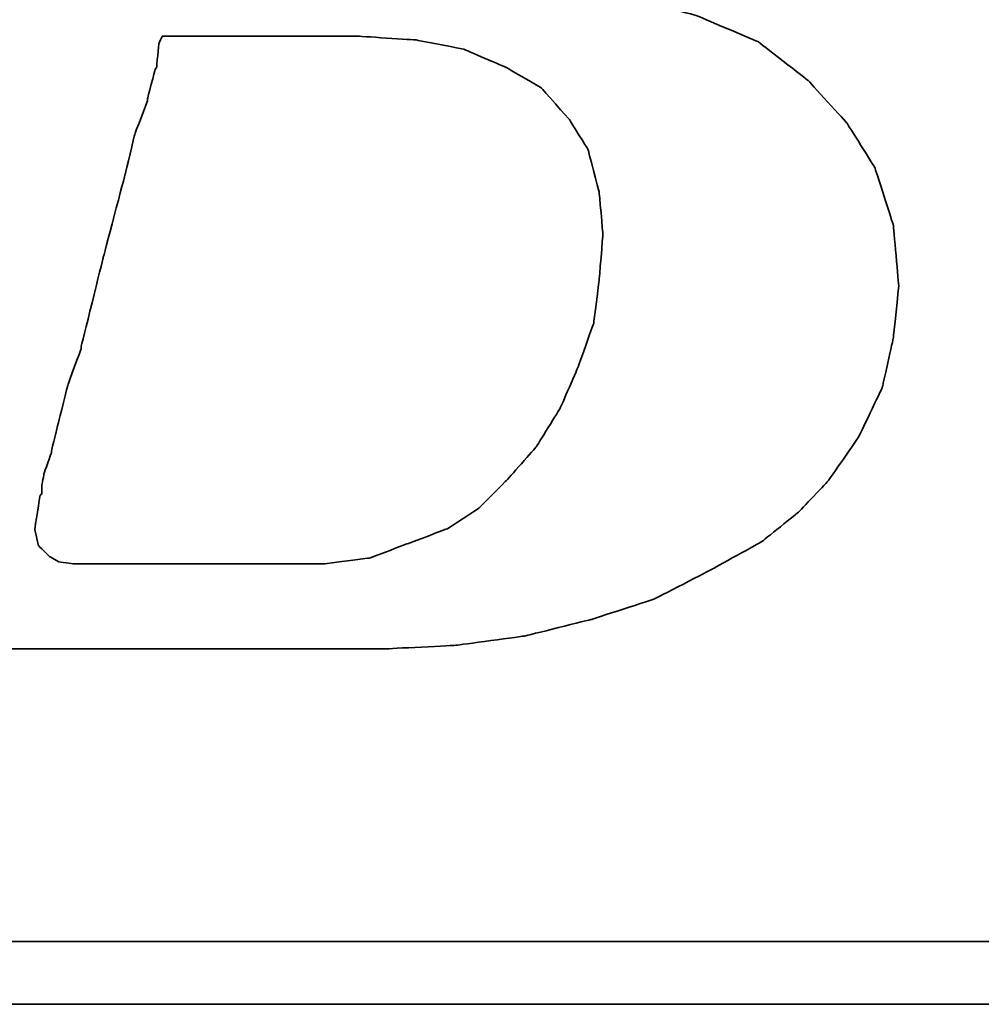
# Model space of a CAD drawing. Header units: millimetres. Extents: x 467 to 831, y 501 to 626.
# Tile 28 of 53: x 729.66 to 733.07, y 537.97 to 541.46. Entities that reach past the tile are written whole.
import ezdxf

# ---------------------------------------------------------------- set-up
doc = ezdxf.new("R2010")
doc.units = ezdxf.units.MM
doc.layers.add('DIM', color=4, linetype='CONTINUOUS')
doc.layers.add('layer 1', color=7, linetype='CONTINUOUS')

# ---------------------------------------------------------------- blocks, each defined once
blk = doc.blocks.new('TBI MOTION logo(完整正式版)')
at = {"layer": 'layer 1', "color": 22, "lineweight": 35}
for points, knots in [([(-64.65375, -6.86375), (-64.65375, -6.86375), (-64.84375, -7.29625), (-64.84375, -7.29625), (-64.84375, -7.29625), (-64.84375, -7.29625), (-64.86875, -7.34375), (-64.86875, -7.34375), (-64.86875, -7.34375), (-64.86875, -7.34375), (-64.86875, -7.36875), (-64.86875, -7.36875), (-64.86875, -7.36875), (-64.86875, -7.36875), (-65.15375, -7.65375), (-65.15375, -7.65375), (-65.15375, -7.65375), (-65.15375, -7.65375), (-65.17875, -7.65375), (-65.17875, -7.65375), (-65.17875, -7.65375), (-65.17875, -7.65375), (-65.20375, -7.67875), (-65.20375, -7.67875), (-65.20375, -7.67875), (-65.20375, -7.67875), (-65.58875, -7.87125), (-65.58875, -7.87125), (-65.58875, -7.87125), (-65.58875, -7.87125), (-65.63375, -7.87125), (-65.63375, -7.87125), (-65.63375, -7.87125), (-65.63375, -7.87125), (-65.65875, -7.89375), (-65.65875, -7.89375), (-65.65875, -7.89375), (-65.65875, -7.89375), (-66.09375, -7.94375), (-66.09375, -7.94375), (-66.09375, -7.94375), (-66.09375, -7.94375), (-66.11375, -7.94375), (-66.11375, -7.94375), (-66.11375, -7.94375), (-66.11375, -7.94375), (-66.16375, -7.94375), (-66.16375, -7.94375), (-66.16375, -7.94375), (-66.16375, -7.94375), (-66.30875, -7.94375), (-66.30875, -7.94375), (-66.30875, -7.94375), (-66.30875, -7.94375), (-66.69375, -7.94375), (-66.69375, -7.94375), (-66.69375, -7.94375), (-66.69375, -7.94375), (-67.07375, -7.94375), (-67.07375, -7.94375), (-67.07375, -7.94375), (-67.07375, -7.94375), (-67.12375, -7.94375), (-67.12375, -7.94375), (-67.12375, -7.94375), (-67.12375, -7.94375), (-67.12375, -7.96625), (-67.12375, -7.96625), (-67.12375, -7.96625), (-67.12375, -7.96625), (-67.14875, -7.99125), (-67.14875, -7.99125), (-67.14875, -7.99125), (-67.14875, -7.99125), (-67.24375, -8.34875), (-67.24375, -8.34875), (-67.24375, -8.34875), (-67.24375, -8.34875), (-67.31375, -8.68625), (-67.31375, -8.68625), (-67.31375, -8.68625), (-67.31375, -8.68625), (-67.26875, -8.68625), (-67.26875, -8.68625), (-67.26875, -8.68625), (-67.26875, -8.68625), (-67.07375, -8.68625), (-67.07375, -8.68625), (-67.07375, -8.68625), (-67.07375, -8.68625), (-66.54875, -8.68625), (-66.54875, -8.68625), (-66.54875, -8.68625), (-66.54875, -8.68625), (-65.82625, -8.68625), (-65.82625, -8.68625), (-65.82625, -8.68625), (-65.82625, -8.68625), (-65.01375, -8.68625), (-65.01375, -8.68625), (-65.01375, -8.68625), (-65.01375, -8.68625), (-64.05375, -8.68625), (-64.05375, -8.68625), (-64.05375, -8.68625), (-64.05375, -8.68625), (-62.08375, -8.68625), (-62.08375, -8.68625), (-62.08375, -8.68625), (-62.08375, -8.68625), (-60.06875, -8.68625), (-60.06875, -8.68625), (-60.06875, -8.68625), (-60.06875, -8.68625), (-59.10875, -8.68625), (-59.10875, -8.68625), (-59.10875, -8.68625), (-59.10875, -8.68625), (-58.29375, -8.68625), (-58.29375, -8.68625), (-58.29375, -8.68625), (-58.29375, -8.68625), (-57.57375, -8.68625), (-57.57375, -8.68625), (-57.57375, -8.68625), (-57.57375, -8.68625), (-57.04875, -8.68625), (-57.04875, -8.68625), (-57.04875, -8.68625), (-57.04875, -8.68625), (-56.85375, -8.68625), (-56.85375, -8.68625), (-56.85375, -8.68625), (-56.85375, -8.68625), (-56.70875, -8.68625), (-56.70875, -8.68625), (-56.70875, -8.68625), (-56.70875, -8.68625), (-56.61375, -8.68625), (-56.61375, -8.68625), (-56.61375, -8.68625), (-56.61375, -8.68625), (-56.56875, -8.68625), (-56.56875, -8.68625), (-56.56875, -8.68625), (-56.56875, -8.68625), (-55.65375, -8.63875), (-55.65375, -8.63875), (-55.65375, -8.63875), (-55.65375, -8.63875), (-54.76875, -8.51875), (-54.76875, -8.51875), (-54.76875, -8.51875), (-54.76875, -8.51875), (-53.90375, -8.30375), (-53.90375, -8.30375), (-53.90375, -8.30375), (-53.90375, -8.30375), (-53.08875, -8.03875), (-53.08875, -8.03875), (-53.08875, -8.03875), (-53.08875, -8.03875), (-52.34375, -7.65375), (-52.34375, -7.65375), (-52.34375, -7.65375), (-52.34375, -7.65375), (-51.69875, -7.29625), (-51.69875, -7.29625), (-51.69875, -7.29625), (-51.69875, -7.29625), (-51.21875, -6.91125), (-51.21875, -6.91125), (-51.21875, -6.91125), (-51.21875, -6.91125), (-50.83375, -6.50375), (-50.83375, -6.50375), (-50.83375, -6.50375), (-50.83375, -6.50375), (-50.44875, -5.94875), (-50.44875, -5.94875), (-50.44875, -5.94875), (-50.44875, -5.94875), (-50.13875, -5.30375), (-50.13875, -5.30375), (-50.13875, -5.30375), (-50.13875, -5.30375), (-49.99375, -4.65375), (-49.99375, -4.65375), (-49.99375, -4.65375), (-49.99375, -4.65375), (-49.92375, -3.98375), (-49.92375, -3.98375), (-49.92375, -3.98375), (-49.92375, -3.98375), (-49.99375, -3.19374), (-49.99375, -3.19374), (-49.99375, -3.19374), (-49.99375, -3.19374), (-50.23374, -2.44874), (-50.23374, -2.44874), (-50.23374, -2.44874), (-50.23374, -2.44874), (-50.59375, -1.87374), (-50.59375, -1.87374), (-50.59375, -1.87374), (-50.59375, -1.87374), (-51.09875, -1.31874), (-51.09875, -1.31874), (-51.09875, -1.31874), (-51.09875, -1.31874), (-51.74375, -0.81875), (-51.74375, -0.81875), (-51.74375, -0.81875), (-51.74375, -0.81875), (-52.53875, -0.48125), (-52.53875, -0.48125), (-52.53875, -0.48125), (-52.53875, -0.48125), (-53.47375, -0.21875), (-53.47375, -0.21875), (-53.47375, -0.21875), (-53.47375, -0.21875), (-54.52875, -0.04874), (-54.52875, -0.04874), (-54.52875, -0.04874), (-54.52875, -0.04874), (-55.65375, 0.12125), (-55.65375, 0.12125), (-55.65375, 0.12125), (-55.65375, 0.12125), (-54.50375, 0.28624), (-54.50375, 0.28624), (-54.50375, 0.28624), (-54.50375, 0.28624), (-53.83375, 0.38124), (-53.83375, 0.38124), (-53.83375, 0.38124), (-53.83375, 0.38124), (-53.18375, 0.50125), (-53.18375, 0.50125), (-53.18375, 0.50125), (-53.18375, 0.50125), (-52.55875, 0.66874), (-52.55875, 0.66874), (-52.55875, 0.66874), (-52.55875, 0.66874), (-52.03375, 0.86124), (-52.03375, 0.86124), (-52.03375, 0.86124), (-52.03375, 0.86124), (-51.50374, 1.03124), (-51.50374, 1.03124), (-51.50374, 1.03124), (-51.50374, 1.03124), (-51.09875, 1.27125), (-51.09875, 1.27125), (-51.09875, 1.27125), (-51.09875, 1.27125), (-50.71375, 1.48624), (-50.71375, 1.48624), (-50.71375, 1.48624), (-50.71375, 1.48624), (-50.37625, 1.77625), (-50.37625, 1.77625), (-50.37625, 1.77625), (-50.37625, 1.77625), (-49.82375, 2.37625), (-49.82375, 2.37625), (-49.82375, 2.37625), (-49.82375, 2.37625), (-49.41875, 2.99625), (-49.41875, 2.99625), (-49.41875, 2.99625), (-49.41875, 2.99625), (-49.22375, 3.76625), (-49.22375, 3.76625), (-49.22375, 3.76625), (-49.22375, 3.76625), (-49.15375, 4.50874), (-49.15375, 4.50874), (-49.15375, 4.50874), (-49.15375, 4.50874), (-49.20375, 5.25125), (-49.20375, 5.25125), (-49.20375, 5.25125), (-49.20375, 5.25125), (-49.41875, 5.92625), (-49.41875, 5.92625), (-49.41875, 5.92625), (-49.41875, 5.92625), (-49.77875, 6.47625), (-49.77875, 6.47625), (-49.77875, 6.47625), (-49.77875, 6.47625), (-50.33125, 7.02624), (-50.33125, 7.02624), (-50.33125, 7.02624), (-50.33125, 7.02624), (-51.00125, 7.43625), (-51.00125, 7.43625), (-51.00125, 7.43625), (-51.00125, 7.43625), (-51.79375, 7.72625), (-51.79375, 7.72625), (-51.79375, 7.72625), (-51.79375, 7.72625), (-52.72875, 7.89124), (-52.72875, 7.89124), (-52.72875, 7.89124), (-52.72875, 7.89124), (-53.83375, 7.98625), (-53.83375, 7.98625), (-53.83375, 7.98625), (-53.83375, 7.98625), (-53.92875, 7.98625), (-53.92875, 7.98625), (-53.92875, 7.98625), (-53.92875, 7.98625), (-54.26375, 7.98625), (-54.26375, 7.98625), (-54.26375, 7.98625), (-54.26375, 7.98625), (-54.74375, 7.98625), (-54.74375, 7.98625), (-54.74375, 7.98625), (-54.74375, 7.98625), (-55.36875, 7.98625), (-55.36875, 7.98625), (-55.36875, 7.98625), (-55.36875, 7.98625), (-56.13375, 7.98625), (-56.13375, 7.98625), (-56.13375, 7.98625), (-56.13375, 7.98625), (-56.94875, 7.98625), (-56.94875, 7.98625), (-56.94875, 7.98625), (-56.94875, 7.98625), (-58.77625, 7.98625), (-58.77625, 7.98625), (-58.77625, 7.98625), (-58.77625, 7.98625), (-60.59875, 7.98625), (-60.59875, 7.98625), (-60.59875, 7.98625), (-60.59875, 7.98625), (-61.41375, 7.98625), (-61.41375, 7.98625), (-61.41375, 7.98625), (-61.41375, 7.98625), (-62.17875, 7.98625), (-62.17875, 7.98625), (-62.17875, 7.98625), (-62.17875, 7.98625), (-62.80375, 7.98625), (-62.80375, 7.98625), (-62.80375, 7.98625), (-62.80375, 7.98625), (-63.30625, 7.98625), (-63.30625, 7.98625), (-63.30625, 7.98625), (-63.30625, 7.98625), (-63.57375, 7.98625), (-63.57375, 7.98625), (-63.57375, 7.98625), (-63.57375, 7.98625), (-63.57375, 7.96375), (-63.57375, 7.96375), (-63.57375, 7.96375), (-63.57375, 7.96375), (-63.59875, 7.94125), (-63.59875, 7.94125), (-63.59875, 7.94125), (-63.59875, 7.94125), (-63.69375, 7.55625), (-63.69375, 7.55625), (-63.69375, 7.55625), (-63.69375, 7.55625), (-63.76375, 7.24624), (-63.76375, 7.24624), (-63.76375, 7.24624), (-63.76375, 7.24624), (-63.23875, 7.24624), (-63.23875, 7.24624), (-63.23875, 7.24624), (-63.23875, 7.24624), (-62.75875, 7.24624), (-62.75875, 7.24624), (-62.75875, 7.24624), (-62.75875, 7.24624), (-62.61125, 7.24624), (-62.61125, 7.24624), (-62.61125, 7.24624), (-62.61125, 7.24624), (-62.56625, 7.24624), (-62.56625, 7.24624), (-62.56625, 7.24624), (-62.56625, 7.24624), (-62.22875, 7.24624), (-62.22875, 7.24624), (-62.22875, 7.24624), (-62.22875, 7.24624), (-62.20375, 7.24624), (-62.20375, 7.24624), (-62.20375, 7.24624), (-62.20375, 7.24624), (-62.17875, 7.21875), (-62.17875, 7.21875), (-62.17875, 7.21875), (-62.17875, 7.21875), (-61.96375, 7.17125), (-61.96375, 7.17125), (-61.96375, 7.17125), (-61.96375, 7.17125), (-61.72375, 7.12624), (-61.72375, 7.12624), (-61.72375, 7.12624), (-61.72375, 7.12624), (-61.70375, 7.12624), (-61.70375, 7.12624), (-61.70375, 7.12624), (-61.70375, 7.12624), (-61.55875, 7.07624), (-61.55875, 7.07624), (-61.55875, 7.07624), (-61.55875, 7.07624), (-61.50875, 7.07624), (-61.50875, 7.07624), (-61.50875, 7.07624), (-61.50875, 7.07624), (-61.48375, 7.02624), (-61.48375, 7.02624), (-61.48375, 7.02624), (-61.48375, 7.02624), (-61.31875, 6.83375), (-61.31875, 6.83375), (-61.31875, 6.83375), (-61.31875, 6.83375), (-61.29375, 6.81125), (-61.29375, 6.81125), (-61.29375, 6.81125), (-61.29375, 6.81125), (-61.29375, 6.78625), (-61.29375, 6.78625), (-61.29375, 6.78625), (-61.29375, 6.78625), (-61.19875, 6.50124), (-61.19875, 6.50124), (-61.19875, 6.50124), (-61.19875, 6.50124), (-61.17375, 6.45124), (-61.17375, 6.45124), (-61.17375, 6.45124), (-61.17375, 6.45124), (-61.19875, 6.40625), (-61.19875, 6.40625), (-61.19875, 6.40625), (-61.19875, 6.40625), (-61.26875, 5.99624), (-61.26875, 5.99624), (-61.26875, 5.99624), (-61.26875, 5.99624), (-61.26875, 5.85125), (-61.26875, 5.85125), (-61.26875, 5.85125), (-61.26875, 5.85125), (-61.26875, 5.82625), (-61.26875, 5.82625), (-61.26875, 5.82625), (-61.26875, 5.82625), (-61.29375, 5.80625), (-61.29375, 5.80625), (-61.29375, 5.80625), (-61.29375, 5.80625), (-61.34125, 5.66125), (-61.34125, 5.66125), (-61.34125, 5.66125), (-61.34125, 5.66125), (-61.41375, 5.44625), (-61.41375, 5.44625), (-61.41375, 5.44625), (-61.41375, 5.44625), (-61.48375, 5.15625), (-61.48375, 5.15625), (-61.48375, 5.15625), (-61.48375, 5.15625), (-61.58375, 4.82124), (-61.58375, 4.82124), (-61.58375, 4.82124), (-61.58375, 4.82124), (-61.79875, 4.00375), (-61.79875, 4.00375), (-61.79875, 4.00375), (-61.79875, 4.00375), (-62.05875, 2.99625), (-62.05875, 2.99625), (-62.05875, 2.99625), (-62.05875, 2.99625), (-62.34875, 1.91625), (-62.34875, 1.91625), (-62.34875, 1.91625), (-62.34875, 1.91625), (-62.97375, -0.41124), (-62.97375, -0.41124), (-62.97375, -0.41124), (-62.97375, -0.41124), (-63.59875, -2.75875), (-63.59875, -2.75875), (-63.59875, -2.75875), (-63.59875, -2.75875), (-63.88375, -3.86374), (-63.88375, -3.86374), (-63.88375, -3.86374), (-63.88375, -3.86374), (-64.14875, -4.82374), (-64.14875, -4.82374), (-64.14875, -4.82374), (-64.14875, -4.82374), (-64.36375, -5.64125), (-64.36375, -5.64125), (-64.36375, -5.64125), (-64.36375, -5.64125), (-64.43625, -5.97625), (-64.43625, -5.97625), (-64.43625, -5.97625), (-64.43625, -5.97625), (-64.50875, -6.28625), (-64.50875, -6.28625), (-64.50875, -6.28625), (-64.50875, -6.28625), (-64.50875, -6.30875), (-64.50875, -6.30875), (-64.50875, -6.30875), (-64.50875, -6.30875), (-64.57875, -6.50375), (-64.57875, -6.50375), (-64.57875, -6.50375), (-64.57875, -6.50375), (-64.62875, -6.69625), (-64.62875, -6.69625), (-64.62875, -6.69625), (-64.62875, -6.69625), (-64.62875, -6.76875), (-64.62875, -6.76875), (-64.62875, -6.76875), (-64.62875, -6.76875), (-64.62875, -6.81375), (-64.62875, -6.81375), (-64.62875, -6.81375), (-64.62875, -6.81375), (-64.62875, -6.83875), (-64.62875, -6.83875), (-64.62875, -6.83875), (-64.62875, -6.83875), (-64.65375, -6.86375), (-64.65375, -6.86375)], [0, 0, 0, 0, 0.00719424, 0.00719424, 0.00719424, 0.00719425, 0.01438849, 0.01438849, 0.01438849, 0.0143885, 0.02158273, 0.02158273, 0.02158273, 0.02158274, 0.02877698, 0.02877698, 0.02877698, 0.02877699, 0.03597122, 0.03597122, 0.03597122, 0.03597123, 0.04316547, 0.04316547, 0.04316547, 0.04316548, 0.05035971, 0.05035971, 0.05035971, 0.05035972, 0.05755396, 0.05755396, 0.05755396, 0.05755397, 0.0647482, 0.0647482, 0.0647482, 0.06474821, 0.07194245, 0.07194245, 0.07194245, 0.07194246, 0.07913669, 0.07913669, 0.07913669, 0.0791367, 0.08633094, 0.08633094, 0.08633094, 0.08633095, 0.09352518, 0.09352518, 0.09352518, 0.09352519, 0.10071942, 0.10071942, 0.10071942, 0.10071943, 0.10791367, 0.10791367, 0.10791367, 0.10791368, 0.11510791, 0.11510791, 0.11510791, 0.11510792, 0.12230216, 0.12230216, 0.12230216, 0.12230217, 0.1294964, 0.1294964, 0.1294964, 0.12949641, 0.13669065, 0.13669065, 0.13669065, 0.13669066, 0.14388489, 0.14388489, 0.14388489, 0.1438849, 0.15107914, 0.15107914, 0.15107914, 0.15107915, 0.15827338, 0.15827338, 0.15827338, 0.15827339, 0.16546763, 0.16546763, 0.16546763, 0.16546764, 0.17266187, 0.17266187, 0.17266187, 0.17266188, 0.17985612, 0.17985612, 0.17985612, 0.17985613, 0.18705036, 0.18705036, 0.18705036, 0.18705037, 0.1942446, 0.1942446, 0.1942446, 0.19424461, 0.20143885, 0.20143885, 0.20143885, 0.20143886, 0.20863309, 0.20863309, 0.20863309, 0.2086331, 0.21582734, 0.21582734, 0.21582734, 0.21582735, 0.22302158, 0.22302158, 0.22302158, 0.22302159, 0.23021583, 0.23021583, 0.23021583, 0.23021584, 0.23741007, 0.23741007, 0.23741007, 0.23741008, 0.24460432, 0.24460432, 0.24460432, 0.24460433, 0.25179856, 0.25179856, 0.25179856, 0.25179857, 0.25899281, 0.25899281, 0.25899281, 0.25899282, 0.26618705, 0.26618705, 0.26618705, 0.26618706, 0.27338129, 0.27338129, 0.27338129, 0.2733813, 0.28057554, 0.28057554, 0.28057554, 0.28057555, 0.28776978, 0.28776978, 0.28776978, 0.28776979, 0.29496403, 0.29496403, 0.29496403, 0.29496404, 0.30215827, 0.30215827, 0.30215827, 0.30215828, 0.30935252, 0.30935252, 0.30935252, 0.30935253, 0.31654676, 0.31654676, 0.31654676, 0.31654677, 0.32374101, 0.32374101, 0.32374101, 0.32374102, 0.33093525, 0.33093525, 0.33093525, 0.33093526, 0.3381295, 0.3381295, 0.3381295, 0.33812951, 0.34532374, 0.34532374, 0.34532374, 0.34532375, 0.35251799, 0.35251799, 0.35251799, 0.352518, 0.35971223, 0.35971223, 0.35971223, 0.35971224, 0.36690647, 0.36690647, 0.36690647, 0.36690648, 0.37410072, 0.37410072, 0.37410072, 0.37410073, 0.38129496, 0.38129496, 0.38129496, 0.38129497, 0.38848921, 0.38848921, 0.38848921, 0.38848922, 0.39568345, 0.39568345, 0.39568345, 0.39568346, 0.4028777, 0.4028777, 0.4028777, 0.40287771, 0.41007194, 0.41007194, 0.41007194, 0.41007195, 0.41726619, 0.41726619, 0.41726619, 0.4172662, 0.42446043, 0.42446043, 0.42446043, 0.42446044, 0.43165468, 0.43165468, 0.43165468, 0.43165469, 0.43884892, 0.43884892, 0.43884892, 0.43884893, 0.44604317, 0.44604317, 0.44604317, 0.44604318, 0.45323741, 0.45323741, 0.45323741, 0.45323742, 0.46043165, 0.46043165, 0.46043165, 0.46043166, 0.4676259, 0.4676259, 0.4676259, 0.46762591, 0.47482014, 0.47482014, 0.47482014, 0.47482015, 0.48201439, 0.48201439, 0.48201439, 0.4820144, 0.48920863, 0.48920863, 0.48920863, 0.48920864, 0.49640288, 0.49640288, 0.49640288, 0.49640289, 0.50359712, 0.50359712, 0.50359712, 0.50359713, 0.51079137, 0.51079137, 0.51079137, 0.51079138, 0.51798561, 0.51798561, 0.51798561, 0.51798562, 0.52517986, 0.52517986, 0.52517986, 0.52517987, 0.5323741, 0.5323741, 0.5323741, 0.53237411, 0.53956835, 0.53956835, 0.53956835, 0.53956836, 0.54676259, 0.54676259, 0.54676259, 0.5467626, 0.55395683, 0.55395683, 0.55395683, 0.55395684, 0.56115108, 0.56115108, 0.56115108, 0.56115109, 0.56834532, 0.56834532, 0.56834532, 0.56834533, 0.57553957, 0.57553957, 0.57553957, 0.57553958, 0.58273381, 0.58273381, 0.58273381, 0.58273382, 0.58992806, 0.58992806, 0.58992806, 0.58992807, 0.5971223, 0.5971223, 0.5971223, 0.59712231, 0.60431655, 0.60431655, 0.60431655, 0.60431656, 0.61151079, 0.61151079, 0.61151079, 0.6115108, 0.61870504, 0.61870504, 0.61870504, 0.61870505, 0.62589928, 0.62589928, 0.62589928, 0.62589929, 0.63309353, 0.63309353, 0.63309353, 0.63309354, 0.64028777, 0.64028777, 0.64028777, 0.64028778, 0.64748201, 0.64748201, 0.64748201, 0.64748202, 0.65467626, 0.65467626, 0.65467626, 0.65467627, 0.6618705, 0.6618705, 0.6618705, 0.66187051, 0.66906475, 0.66906475, 0.66906475, 0.66906476, 0.67625899, 0.67625899, 0.67625899, 0.676259, 0.68345324, 0.68345324, 0.68345324, 0.68345325, 0.69064748, 0.69064748, 0.69064748, 0.69064749, 0.69784173, 0.69784173, 0.69784173, 0.69784174, 0.70503597, 0.70503597, 0.70503597, 0.70503598, 0.71223022, 0.71223022, 0.71223022, 0.71223023, 0.71942446, 0.71942446, 0.71942446, 0.71942447, 0.72661871, 0.72661871, 0.72661871, 0.72661872, 0.73381295, 0.73381295, 0.73381295, 0.73381296, 0.74100719, 0.74100719, 0.74100719, 0.7410072, 0.74820144, 0.74820144, 0.74820144, 0.74820145, 0.75539568, 0.75539568, 0.75539568, 0.75539569, 0.76258993, 0.76258993, 0.76258993, 0.76258994, 0.76978417, 0.76978417, 0.76978417, 0.76978418, 0.77697842, 0.77697842, 0.77697842, 0.77697843, 0.78417266, 0.78417266, 0.78417266, 0.78417267, 0.79136691, 0.79136691, 0.79136691, 0.79136692, 0.79856115, 0.79856115, 0.79856115, 0.79856116, 0.8057554, 0.8057554, 0.8057554, 0.80575541, 0.81294964, 0.81294964, 0.81294964, 0.81294965, 0.82014388, 0.82014388, 0.82014388, 0.82014389, 0.82733813, 0.82733813, 0.82733813, 0.82733814, 0.83453237, 0.83453237, 0.83453237, 0.83453238, 0.84172662, 0.84172662, 0.84172662, 0.84172663, 0.84892086, 0.84892086, 0.84892086, 0.84892087, 0.85611511, 0.85611511, 0.85611511, 0.85611512, 0.86330935, 0.86330935, 0.86330935, 0.86330936, 0.8705036, 0.8705036, 0.8705036, 0.87050361, 0.87769784, 0.87769784, 0.87769784, 0.87769785, 0.88489209, 0.88489209, 0.88489209, 0.8848921, 0.89208633, 0.89208633, 0.89208633, 0.89208634, 0.89928058, 0.89928058, 0.89928058, 0.89928059, 0.90647482, 0.90647482, 0.90647482, 0.90647483, 0.91366906, 0.91366906, 0.91366906, 0.91366907, 0.92086331, 0.92086331, 0.92086331, 0.92086332, 0.92805755, 0.92805755, 0.92805755, 0.92805756, 0.9352518, 0.9352518, 0.9352518, 0.93525181, 0.94244604, 0.94244604, 0.94244604, 0.94244605, 0.94964029, 0.94964029, 0.94964029, 0.9496403, 0.95683453, 0.95683453, 0.95683453, 0.95683454, 0.96402878, 0.96402878, 0.96402878, 0.96402879, 0.97122302, 0.97122302, 0.97122302, 0.97122303, 0.97841727, 0.97841727, 0.97841727, 0.97841728, 0.98561151, 0.98561151, 0.98561151, 0.98561152, 0.99280576, 0.99280576, 0.99280576, 0.99280577, 1, 1, 1, 1]), ([(-61.03125, -6.57375), (-61.03125, -6.57375), (-61.03125, -6.67125), (-61.03125, -6.67125), (-61.03125, -6.67125), (-61.03125, -6.67125), (-61.05375, -6.69625), (-61.05375, -6.69625), (-61.05375, -6.69625), (-61.05375, -6.69625), (-61.12375, -7.12875), (-61.12375, -7.12875), (-61.12375, -7.12875), (-61.12375, -7.12875), (-61.07875, -7.34375), (-61.07875, -7.34375), (-61.07875, -7.34375), (-61.07875, -7.34375), (-60.93375, -7.48875), (-60.93375, -7.48875), (-60.93375, -7.48875), (-60.93375, -7.48875), (-60.81375, -7.55625), (-60.81375, -7.55625), (-60.81375, -7.55625), (-60.81375, -7.55625), (-60.62375, -7.58375), (-60.62375, -7.58375), (-60.62375, -7.58375), (-60.62375, -7.58375), (-60.30875, -7.58375), (-60.30875, -7.58375), (-60.30875, -7.58375), (-60.30875, -7.58375), (-59.97375, -7.58375), (-59.97375, -7.58375), (-59.97375, -7.58375), (-59.97375, -7.58375), (-59.87875, -7.58375), (-59.87875, -7.58375), (-59.87875, -7.58375), (-59.87875, -7.58375), (-59.63625, -7.58375), (-59.63625, -7.58375), (-59.63625, -7.58375), (-59.63625, -7.58375), (-58.96875, -7.58375), (-58.96875, -7.58375), (-58.96875, -7.58375), (-58.96875, -7.58375), (-58.29375, -7.58375), (-58.29375, -7.58375), (-58.29375, -7.58375), (-58.29375, -7.58375), (-58.05375, -7.58375), (-58.05375, -7.58375), (-58.05375, -7.58375), (-58.05375, -7.58375), (-57.98375, -7.58375), (-57.98375, -7.58375), (-57.98375, -7.58375), (-57.98375, -7.58375), (-57.35875, -7.58375), (-57.35875, -7.58375), (-57.35875, -7.58375), (-57.35875, -7.58375), (-56.78375, -7.50875), (-56.78375, -7.50875), (-56.78375, -7.50875), (-56.78375, -7.50875), (-56.27875, -7.31875), (-56.27875, -7.31875), (-56.27875, -7.31875), (-56.27875, -7.31875), (-55.77375, -7.12875), (-55.77375, -7.12875), (-55.77375, -7.12875), (-55.77375, -7.12875), (-55.36875, -6.86375), (-55.36875, -6.86375), (-55.36875, -6.86375), (-55.36875, -6.86375), (-55.00875, -6.50375), (-55.00875, -6.50375), (-55.00875, -6.50375), (-55.00875, -6.50375), (-54.62375, -6.06875), (-54.62375, -6.06875), (-54.62375, -6.06875), (-54.62375, -6.06875), (-54.31375, -5.56875), (-54.31375, -5.56875), (-54.31375, -5.56875), (-54.31375, -5.56875), (-54.07375, -5.01625), (-54.07375, -5.01625), (-54.07375, -5.01625), (-54.07375, -5.01625), (-53.87875, -4.46374), (-53.87875, -4.46374), (-53.87875, -4.46374), (-53.87875, -4.46374), (-53.80875, -3.91375), (-53.80875, -3.91375), (-53.80875, -3.91375), (-53.80875, -3.91375), (-53.75875, -3.31375), (-53.75875, -3.31375), (-53.75875, -3.31375), (-53.75875, -3.31375), (-53.80875, -2.75875), (-53.80875, -2.75875), (-53.80875, -2.75875), (-53.80875, -2.75875), (-53.95375, -2.20875), (-53.95375, -2.20875), (-53.95375, -2.20875), (-53.95375, -2.20875), (-54.19375, -1.82625), (-54.19375, -1.82625), (-54.19375, -1.82625), (-54.19375, -1.82625), (-54.55375, -1.41875), (-54.55375, -1.41875), (-54.55375, -1.41875), (-54.55375, -1.41875), (-55.00875, -1.15125), (-55.00875, -1.15125), (-55.00875, -1.15125), (-55.00875, -1.15125), (-55.56125, -0.91375), (-55.56125, -0.91375), (-55.56125, -0.91375), (-55.56125, -0.91375), (-56.18125, -0.79375), (-56.18125, -0.79375), (-56.18125, -0.79375), (-56.18125, -0.79375), (-56.94875, -0.74374), (-56.94875, -0.74374), (-56.94875, -0.74374), (-56.94875, -0.74374), (-56.99875, -0.74374), (-56.99875, -0.74374), (-56.99875, -0.74374), (-56.99875, -0.74374), (-57.09375, -0.74374), (-57.09375, -0.74374), (-57.09375, -0.74374), (-57.09375, -0.74374), (-57.38375, -0.74374), (-57.38375, -0.74374), (-57.38375, -0.74374), (-57.38375, -0.74374), (-57.76875, -0.74374), (-57.76875, -0.74374), (-57.76875, -0.74374), (-57.76875, -0.74374), (-58.24625, -0.74374), (-58.24625, -0.74374), (-58.24625, -0.74374), (-58.24625, -0.74374), (-58.72875, -0.74374), (-58.72875, -0.74374), (-58.72875, -0.74374), (-58.72875, -0.74374), (-59.20875, -0.74374), (-59.20875, -0.74374), (-59.20875, -0.74374), (-59.20875, -0.74374), (-59.46875, -0.74374), (-59.46875, -0.74374), (-59.46875, -0.74374), (-59.46875, -0.74374), (-59.51625, -0.83875), (-59.51625, -0.83875), (-59.51625, -0.83875), (-59.51625, -0.83875), (-59.54375, -1.15125), (-59.54375, -1.15125), (-59.54375, -1.15125), (-59.54375, -1.15125), (-59.56375, -1.17874), (-59.56375, -1.17874), (-59.56375, -1.17874), (-59.56375, -1.17874), (-59.66375, -1.55875), (-59.66375, -1.55875), (-59.66375, -1.55875), (-59.66375, -1.55875), (-59.66375, -1.58375), (-59.66375, -1.58375), (-59.66375, -1.58375), (-59.66375, -1.58375), (-59.82875, -2.01874), (-59.82875, -2.01874), (-59.82875, -2.01874), (-59.82875, -2.01874), (-59.94875, -2.52125), (-59.94875, -2.52125), (-59.94875, -2.52125), (-59.94875, -2.52125), (-60.23875, -3.62375), (-60.23875, -3.62375), (-60.23875, -3.62375), (-60.23875, -3.62375), (-60.52375, -4.77624), (-60.52375, -4.77624), (-60.52375, -4.77624), (-60.52375, -4.77624), (-60.52375, -4.79874), (-60.52375, -4.79874), (-60.52375, -4.79874), (-60.52375, -4.79874), (-60.69125, -5.25375), (-60.69125, -5.25375), (-60.69125, -5.25375), (-60.69125, -5.25375), (-60.81375, -5.73625), (-60.81375, -5.73625), (-60.81375, -5.73625), (-60.81375, -5.73625), (-60.90875, -6.11875), (-60.90875, -6.11875), (-60.90875, -6.11875), (-60.90875, -6.11875), (-60.90875, -6.14375), (-60.90875, -6.14375), (-60.90875, -6.14375), (-60.90875, -6.14375), (-61.00375, -6.40875), (-61.00375, -6.40875), (-61.00375, -6.40875), (-61.00375, -6.40875), (-61.03125, -6.57375), (-61.03125, -6.57375)], [0, 0, 0, 0, 0.01694915, 0.01694915, 0.01694915, 0.01694916, 0.03389831, 0.03389831, 0.03389831, 0.03389832, 0.05084746, 0.05084746, 0.05084746, 0.05084747, 0.06779661, 0.06779661, 0.06779661, 0.06779662, 0.08474576, 0.08474576, 0.08474576, 0.08474577, 0.10169492, 0.10169492, 0.10169492, 0.10169493, 0.11864407, 0.11864407, 0.11864407, 0.11864408, 0.13559322, 0.13559322, 0.13559322, 0.13559323, 0.15254237, 0.15254237, 0.15254237, 0.15254238, 0.16949153, 0.16949153, 0.16949153, 0.16949154, 0.18644068, 0.18644068, 0.18644068, 0.18644069, 0.20338983, 0.20338983, 0.20338983, 0.20338984, 0.22033898, 0.22033898, 0.22033898, 0.22033899, 0.23728814, 0.23728814, 0.23728814, 0.23728815, 0.25423729, 0.25423729, 0.25423729, 0.2542373, 0.27118644, 0.27118644, 0.27118644, 0.27118645, 0.28813559, 0.28813559, 0.28813559, 0.2881356, 0.30508475, 0.30508475, 0.30508475, 0.30508476, 0.3220339, 0.3220339, 0.3220339, 0.32203391, 0.33898305, 0.33898305, 0.33898305, 0.33898306, 0.3559322, 0.3559322, 0.3559322, 0.35593221, 0.37288136, 0.37288136, 0.37288136, 0.37288137, 0.38983051, 0.38983051, 0.38983051, 0.38983052, 0.40677966, 0.40677966, 0.40677966, 0.40677967, 0.42372881, 0.42372881, 0.42372881, 0.42372882, 0.44067797, 0.44067797, 0.44067797, 0.44067798, 0.45762712, 0.45762712, 0.45762712, 0.45762713, 0.47457627, 0.47457627, 0.47457627, 0.47457628, 0.49152542, 0.49152542, 0.49152542, 0.49152543, 0.50847458, 0.50847458, 0.50847458, 0.50847459, 0.52542373, 0.52542373, 0.52542373, 0.52542374, 0.54237288, 0.54237288, 0.54237288, 0.54237289, 0.55932203, 0.55932203, 0.55932203, 0.55932204, 0.57627119, 0.57627119, 0.57627119, 0.5762712, 0.59322034, 0.59322034, 0.59322034, 0.59322035, 0.61016949, 0.61016949, 0.61016949, 0.6101695, 0.62711864, 0.62711864, 0.62711864, 0.62711865, 0.6440678, 0.6440678, 0.6440678, 0.64406781, 0.66101695, 0.66101695, 0.66101695, 0.66101696, 0.6779661, 0.6779661, 0.6779661, 0.67796611, 0.69491525, 0.69491525, 0.69491525, 0.69491526, 0.71186441, 0.71186441, 0.71186441, 0.71186442, 0.72881356, 0.72881356, 0.72881356, 0.72881357, 0.74576271, 0.74576271, 0.74576271, 0.74576272, 0.76271186, 0.76271186, 0.76271186, 0.76271187, 0.77966102, 0.77966102, 0.77966102, 0.77966103, 0.79661017, 0.79661017, 0.79661017, 0.79661018, 0.81355932, 0.81355932, 0.81355932, 0.81355933, 0.83050847, 0.83050847, 0.83050847, 0.83050848, 0.84745763, 0.84745763, 0.84745763, 0.84745764, 0.86440678, 0.86440678, 0.86440678, 0.86440679, 0.88135593, 0.88135593, 0.88135593, 0.88135594, 0.89830508, 0.89830508, 0.89830508, 0.89830509, 0.91525424, 0.91525424, 0.91525424, 0.91525425, 0.93220339, 0.93220339, 0.93220339, 0.9322034, 0.94915254, 0.94915254, 0.94915254, 0.94915255, 0.96610169, 0.96610169, 0.96610169, 0.9661017, 0.98305085, 0.98305085, 0.98305085, 0.98305086, 1, 1, 1, 1]), ([(75.90875, -9.47875), (75.90875, -9.47875), (75.90875, -12.28625), (75.90875, -12.28625), (75.90875, -12.28625), (75.90875, -12.28625), (75.90875, -12.47875), (75.90875, -12.47875), (75.90875, -12.47875), (75.90875, -12.47875), (75.71625, -12.47875), (75.71625, -12.47875), (75.71625, -12.47875), (75.71625, -12.47875), (-88.32875, -12.47875), (-88.32875, -12.47875), (-88.32875, -12.47875), (-88.32875, -12.47875), (-88.32875, -13.29375), (-88.32875, -13.29375), (-88.32875, -13.29375), (-88.32875, -13.29375), (82.89125, -13.29375), (82.89125, -13.29375), (82.89125, -13.29375), (82.89125, -13.29375), (75.90875, -9.47875), (75.90875, -9.47875)], [0, 0, 0, 0, 0.14285714, 0.14285714, 0.14285714, 0.14285715, 0.28571429, 0.28571429, 0.28571429, 0.2857143, 0.42857143, 0.42857143, 0.42857143, 0.42857144, 0.57142857, 0.57142857, 0.57142857, 0.57142858, 0.71428571, 0.71428571, 0.71428571, 0.71428572, 0.85714286, 0.85714286, 0.85714286, 0.85714287, 1, 1, 1, 1])]:
    blk.add_open_spline(points, degree=3, knots=knots, dxfattribs=at)

msp = doc.modelspace()

# ---------------------------------------------------------------- block references
at = {"layer": 'DIM', "color": 7, "xscale": 0.2736514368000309, "yscale": 0.2736514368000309, "zscale": 0.2736514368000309}
msp.add_blockref('TBI MOTION logo(完整正式版)', (746.4389, 541.6051), dxfattribs=at)

doc.saveas('drawing.dxf')
